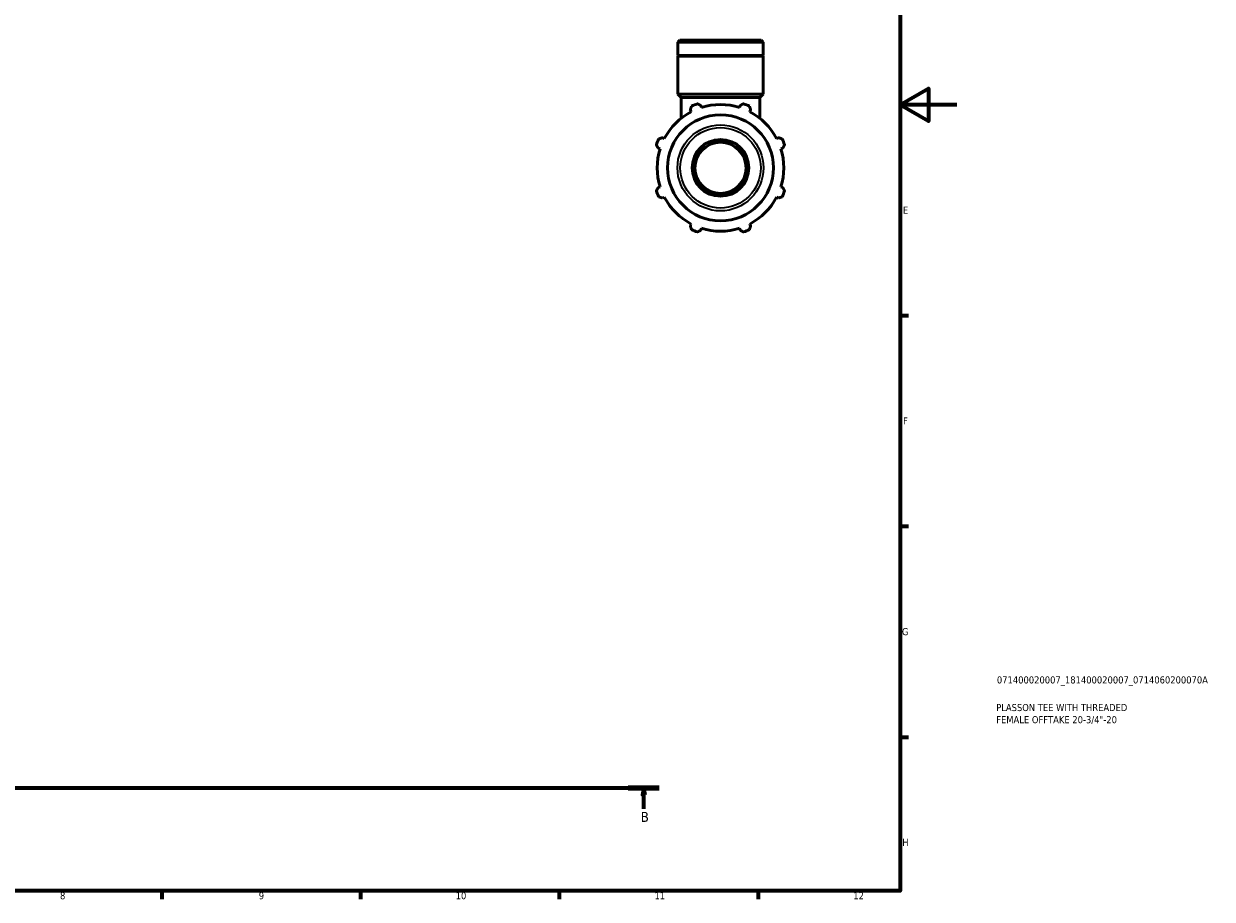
# Model space of a CAD drawing. Header units: millimetres. Extents: x 0 to 931, y 0 to 945.
# Tile 3 of 5: x 512 to 931, y 17 to 326. Entities that reach past the tile are written whole.
import ezdxf

# ---------------------------------------------------------------- set-up
doc = ezdxf.new("R2010")
doc.units = ezdxf.units.MM
doc.linetypes.add('CHAIN', pattern=[0.7087, 0.4724, -0.0591, 0.1181, -0.0591])
for name, color, linetype, lineweight in [('Border (ISO)', 7, 'Continuous', 70), ('Section Line (ISO)', 7, 'CHAIN', 70), ('Title (ISO)', 7, 'Continuous', 50), ('Visible (ISO)', 7, 'Continuous', 50), ('Visible Narrow (ISO)', 7, 'Continuous', 35)]:
    doc.layers.add(name, color=color, linetype=linetype, lineweight=lineweight)
doc.styles.add('Label Text (ISO)', font='tahoma.ttf')
doc.styles.add('Note Text (ISO)', font='tahoma.ttf')

# ---------------------------------------------------------------- blocks, each defined once
blk = doc.blocks.new('Borders Default Border')
at = {"layer": 'Border (ISO)'}
for p, q in [((821, 222.75), (823.9, 222.75)), ((821, 148.5), (823.9, 148.5)), ((821, 74.25), (823.9, 74.25)), ((560.67, 20), (560.67, 17.1)), ((630.75, 20), (630.75, 17.1)), ((700.83, 20), (700.83, 17.1)), ((770.92, 20), (770.92, 17.1))]:
    blk.add_line(p, q, dxfattribs=at)
at = {"layer": 'Border (ISO)', "flags": 128}
for points in [[(20, 20), (20, 574), (821, 574), (821, 20), (20, 20)], [(841, 297), (821, 297), (831, 302.77), (831, 291.23), (821, 297)]]:
    blk.add_lwpolyline(points, dxfattribs=at)
at = {"layer": 'Border (ISO)', "color": 232, "true_color": 0xca0064, "char_height": 2.5, "attachment_point": 7, "style": 'Note Text (ISO)'}
for s, insert in [('E', (821.94, 258.63)), ('F', (822, 184.38)), ('G', (821.61, 110.08)), ('H', (821.74, 35.88)), ('8', (524.81, 17.04)), ('9', (594.88, 17.05)), ('10', (664.29, 17.05)), ('11', (734.37, 17.1)), ('12', (804.46, 17.1))]:
    blk.add_mtext(s, dxfattribs=dict(at, insert=insert))
blk = doc.blocks.new('Title Blocks ISO')
at = {"layer": 'Title (ISO)', "color": 232, "true_color": 0xca0064, "style": 'Note Text (ISO)'}
for tag, p in [('PART_NUMBER_001', (34.08, 73.13)), ('DESCRIPTION_001', (33.84, 63.4)), ('DESCRIPTION_002', (33.84, 59.12))]:
    blk.add_attdef(tag, p, '', height=2.5, dxfattribs=at)
blk = doc.blocks.new('2dTransSection0')
at = {"layer": 'Section Line (ISO)', "linetype": 'CHAIN'}
blk.add_line((278.05, 56.35), (736.08, 56.35), dxfattribs=at)
at = {"layer": 'Section Line (ISO)', "linetype": 'Continuous', "lineweight": 140}
blk.add_line((725.12, 56.35), (736.08, 56.35), dxfattribs=at)
at = {"layer": 'Section Line (ISO)', "linetype": 'Continuous'}
for p, q in [((730.6, 56.35), (730.1, 53.85)), ((730.6, 53.85), (730.6, 56.35)), ((731.1, 53.85), (730.6, 56.35)), ((730.1, 53.85), (731.1, 53.85)), ((730.6, 48.93), (730.6, 53.85))]:
    blk.add_line(p, q, dxfattribs=at)
at = {"layer": 'Section Line (ISO)', "linetype": 'Continuous', "flags": 128}
blk.add_lwpolyline([(731.1, 53.85), (730.6, 56.35), (730.1, 53.85), (731.1, 53.85)], dxfattribs=at)
at = {"layer": 'Section Line (ISO)'}
blk.add_solid([(731.1, 53.85), (730.6, 56.35), (730.1, 53.85), (731.1, 53.85)], dxfattribs=at)
at = {"layer": 'Section Line (ISO)', "insert": (729.54, 44.35), "char_height": 3.5, "attachment_point": 7, "style": 'Label Text (ISO)'}
blk.add_mtext('B', dxfattribs=at)

msp = doc.modelspace()

# ---------------------------------------------------------------- linework, layer by layer
at = {"layer": 'Visible (ISO)'}
for p, q in [((743.291, 319.808), (742.568, 319.085)), ((772.714, 319.085), (742.568, 319.085)), ((742.568, 314.408), (742.568, 319.085)), ((743.291, 319.808), (771.99, 319.808)), ((771.99, 319.808), (772.714, 319.085)), ((772.714, 314.408), (772.714, 319.085)), ((772.714, 314.408), (742.568, 314.408)), ((742.868, 314.108), (742.568, 314.408)), ((772.414, 314.108), (772.714, 314.408)), ((772.714, 314.108), (742.568, 314.108)), ((742.568, 300.808), (742.568, 314.108)), ((772.714, 300.808), (772.714, 314.108)), ((772.714, 300.808), (742.568, 300.808)), ((743.774, 299.602), (742.568, 300.808)), ((771.508, 299.602), (743.774, 299.602)), ((743.774, 292.298), (743.774, 299.602)), ((771.508, 299.602), (772.714, 300.808)), ((771.508, 292.298), (771.508, 299.602)), ((747.002, 295.245), (747.335, 294.606)), ((750.929, 296.095), (750.713, 296.782)), ((764.569, 296.782), (764.353, 296.095)), ((767.947, 294.606), (768.28, 295.245)), ((737.843, 285.114), (737.204, 285.447)), ((778.078, 285.447), (777.439, 285.114)), ((735.667, 281.736), (736.354, 281.52)), ((778.928, 281.52), (779.615, 281.736)), ((736.354, 268.096), (735.667, 267.88)), ((737.204, 264.169), (737.843, 264.502)), ((777.439, 264.502), (778.078, 264.169)), ((779.615, 267.88), (778.928, 268.096)), ((747.335, 255.01), (747.002, 254.371)), ((750.713, 252.834), (750.929, 253.521)), ((764.353, 253.521), (764.569, 252.834)), ((768.28, 254.371), (767.947, 255.01))]:
    msp.add_line(p, q, dxfattribs=at)
for radius in [18.673, 10, 9]:
    msp.add_circle((757.641, 274.808), radius, dxfattribs=at)
for radius, start, end in [(22.32, 117.5, 152.5), (24, 109.79198, 115.20802), (22.32, 72.5, 107.5), (24, 64.79198, 70.20802), (22.32, 27.5, 62.5), (24, 154.79198, 160.20802), (24, 19.79198, 25.20802), (22.32, 162.5, 197.5), (22.32, 342.5, 17.5), (24, 199.79198, 205.20802), (22.32, 207.5, 242.5), (22.32, 297.5, 332.5), (24, 334.79198, 340.20802), (24, 244.79198, 250.20802), (22.32, 252.5, 287.5), (24, 289.79198, 295.20802)]:
    msp.add_arc((757.641, 274.808), radius, start, end, dxfattribs=at)
for points, weights in [([(747.002, 295.245), (747.206, 295.871), (747.419, 296.523)], [1.00505210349, 1.00293231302, 1]), ([(749.514, 297.39), (750.126, 297.08), (750.713, 296.782)], [1, 1.00293231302, 1.00505210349]), ([(764.569, 296.782), (765.156, 297.08), (765.767, 297.39)], [1.00505210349, 1.00293231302, 1]), ([(767.863, 296.523), (768.075, 295.871), (768.28, 295.245)], [1, 1.00293231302, 1.00505210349]), ([(735.926, 285.03), (736.578, 285.243), (737.204, 285.447)], [1, 1.00293231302, 1.00505210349]), ([(778.078, 285.447), (778.703, 285.243), (779.355, 285.03)], [1.00505210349, 1.00293231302, 1]), ([(735.667, 281.736), (735.369, 282.323), (735.059, 282.935)], [1.00505210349, 1.00293231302, 1]), ([(780.223, 282.935), (779.913, 282.323), (779.615, 281.736)], [1, 1.00293231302, 1.00505210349]), ([(735.059, 266.682), (735.369, 267.293), (735.667, 267.88)], [1, 1.00293231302, 1.00505210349]), ([(737.204, 264.169), (736.578, 264.374), (735.926, 264.586)], [1.00505210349, 1.00293231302, 1]), ([(779.355, 264.586), (778.703, 264.374), (778.078, 264.169)], [1, 1.00293231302, 1.00505210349]), ([(779.615, 267.88), (779.913, 267.293), (780.223, 266.682)], [1.00505210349, 1.00293231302, 1]), ([(747.419, 253.094), (747.206, 253.746), (747.002, 254.371)], [1, 1.00293231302, 1.00505210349]), ([(750.713, 252.834), (750.126, 252.536), (749.514, 252.226)], [1.00505210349, 1.00293231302, 1]), ([(765.767, 252.226), (765.156, 252.536), (764.569, 252.834)], [1, 1.00293231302, 1.00505210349]), ([(768.28, 254.371), (768.075, 253.746), (767.863, 253.094)], [1.00505210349, 1.00293231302, 1])]:
    msp.add_rational_spline(points, weights, degree=2, dxfattribs=at)
at = {"layer": 'Visible Narrow (ISO)'}
for radius in [15.168, 14.19]:
    msp.add_circle((757.641, 274.808), radius, dxfattribs=at)

# ---------------------------------------------------------------- block references
msp.add_blockref('Borders Default Border', (0, 0))
msp.add_blockref('Title Blocks ISO', (821, 20)).add_auto_attribs({'PART_NUMBER_001': '071400020007_181400020007_0714060200070A', 'DESCRIPTION_001': 'PLASSON TEE WITH THREADED', 'DESCRIPTION_002': 'FEMALE OFFTAKE 20-3/4"-20'})
at = {"layer": 'Section Line (ISO)'}
msp.add_blockref('2dTransSection0', (0, 0), dxfattribs=at)

doc.saveas('drawing.dxf')
